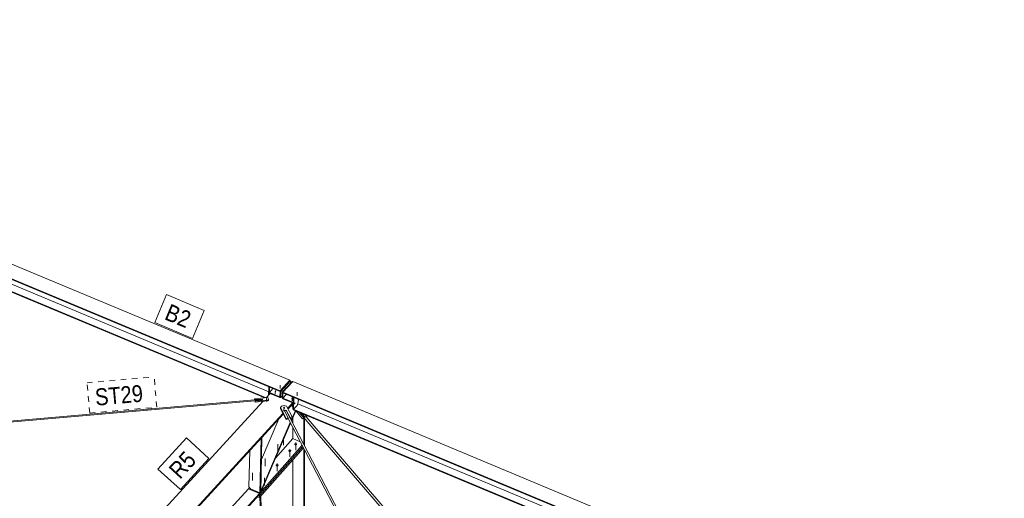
# Model space of a CAD drawing. Header units: millimetres. Extents: x -698 to 216, y -34 to 576.
# Tile 79 of 88: x -7 to 81, y 330 to 372. Entities that reach past the tile are written whole.
import ezdxf

# ---------------------------------------------------------------- set-up
doc = ezdxf.new("R2010")
doc.units = ezdxf.units.MM
for name, pattern in [('XKITLINE00', [0]), ('XKITLINE02', [4, 2, -2]), ('XKITLINE04', [3, 0.5, -0.5, 0.5, -0.5, 0.5, -0.5])]:
    doc.linetypes.add(name, pattern=pattern)
for name, color, linetype, lineweight in [('Element', 2, 'Continuous', 0), ('Znak elementu', 2, 'Continuous', 0), ('Śruba', 3, 'Continuous', 0)]:
    doc.layers.add(name, color=color, linetype=linetype, lineweight=lineweight)
doc.styles.add('ARIAL', font='ARIAL.TTF')

msp = doc.modelspace()

# ---------------------------------------------------------------- hatches: boundary and pattern name
at = {"layer": 'Śruba'}
for points in [[(15.319, 338.428), (15.308, 338.431), (15.298, 338.435), (15.29, 338.44), (15.282, 338.446), (15.277, 338.453), (15.274, 338.46), (15.273, 338.468), (15.274, 338.475), (15.278, 338.482), (15.283, 338.489), (15.291, 338.495), (15.3, 338.5), (15.31, 338.503), (15.321, 338.505), (15.332, 338.505), (15.344, 338.504), (15.355, 338.502), (15.365, 338.498), (15.373, 338.493), (15.38, 338.487), (15.386, 338.48), (15.389, 338.473), (15.39, 338.465), (15.388, 338.458), (15.385, 338.45), (15.379, 338.444), (15.372, 338.438), (15.363, 338.433), (15.353, 338.43), (15.342, 338.428), (15.331, 338.427)], [(16.107, 339.102), (16.1, 339.103), (16.093, 339.104), (16.086, 339.106), (16.079, 339.108), (16.073, 339.111), (16.067, 339.114), (16.062, 339.118), (16.057, 339.121), (16.052, 339.125), (16.049, 339.13), (16.046, 339.134), (16.043, 339.139), (16.042, 339.144), (16.041, 339.149), (16.04, 339.153), (16.041, 339.158), (16.042, 339.163), (16.044, 339.168), (16.047, 339.173), (16.05, 339.177), (16.054, 339.181), (16.058, 339.185), (16.063, 339.188), (16.069, 339.192), (16.075, 339.194), (16.081, 339.197), (16.088, 339.199), (16.095, 339.2), (16.102, 339.201), (16.109, 339.202), (16.116, 339.202), (16.124, 339.202), (16.131, 339.201), (16.138, 339.199), (16.145, 339.198), (16.152, 339.195), (16.158, 339.193), (16.164, 339.19), (16.169, 339.186), (16.174, 339.182), (16.178, 339.178), (16.182, 339.174), (16.185, 339.17), (16.187, 339.165), (16.189, 339.16), (16.19, 339.155), (16.19, 339.15), (16.19, 339.145), (16.189, 339.14), (16.187, 339.136), (16.184, 339.131), (16.181, 339.127), (16.177, 339.123), (16.173, 339.119), (16.168, 339.115), (16.162, 339.112), (16.156, 339.109), (16.15, 339.107), (16.143, 339.105), (16.136, 339.103), (16.129, 339.102), (16.122, 339.102), (16.114, 339.102)], [(17.603, 338.477), (17.596, 338.478), (17.589, 338.479), (17.582, 338.481), (17.575, 338.484), (17.569, 338.486), (17.563, 338.489), (17.558, 338.493), (17.553, 338.496), (17.548, 338.5), (17.545, 338.505), (17.542, 338.509), (17.539, 338.514), (17.538, 338.519), (17.537, 338.524), (17.536, 338.529), (17.537, 338.534), (17.538, 338.538), (17.54, 338.543), (17.543, 338.548), (17.546, 338.552), (17.55, 338.556), (17.554, 338.56), (17.559, 338.564), (17.565, 338.567), (17.571, 338.57), (17.577, 338.572), (17.584, 338.574), (17.591, 338.575), (17.598, 338.576), (17.605, 338.577), (17.612, 338.577), (17.62, 338.577), (17.627, 338.576), (17.634, 338.574), (17.641, 338.573), (17.648, 338.57), (17.654, 338.568), (17.66, 338.565), (17.665, 338.561), (17.67, 338.557), (17.674, 338.553), (17.678, 338.549), (17.681, 338.545), (17.683, 338.54), (17.685, 338.535), (17.686, 338.53), (17.686, 338.525), (17.686, 338.52), (17.685, 338.516), (17.683, 338.511), (17.68, 338.506), (17.677, 338.502), (17.673, 338.498), (17.669, 338.494), (17.664, 338.49), (17.658, 338.487), (17.652, 338.484), (17.646, 338.482), (17.639, 338.48), (17.632, 338.478), (17.625, 338.477), (17.618, 338.477), (17.61, 338.477)], [(16.873, 337.623), (16.864, 337.624), (16.856, 337.626), (16.847, 337.628), (16.839, 337.631), (16.831, 337.634), (16.824, 337.638), (16.818, 337.642), (16.812, 337.647), (16.807, 337.651), (16.802, 337.657), (16.798, 337.662), (16.795, 337.668), (16.793, 337.674), (16.792, 337.68), (16.792, 337.686), (16.792, 337.692), (16.794, 337.698), (16.796, 337.704), (16.799, 337.709), (16.803, 337.714), (16.808, 337.72), (16.814, 337.724), (16.82, 337.729), (16.826, 337.732), (16.834, 337.736), (16.841, 337.739), (16.85, 337.741), (16.858, 337.743), (16.867, 337.744), (16.876, 337.745), (16.885, 337.745), (16.894, 337.745), (16.903, 337.744), (16.911, 337.742), (16.92, 337.74), (16.928, 337.737), (16.936, 337.734), (16.943, 337.73), (16.949, 337.726), (16.955, 337.721), (16.96, 337.716), (16.965, 337.711), (16.969, 337.705), (16.972, 337.7), (16.974, 337.694), (16.975, 337.688), (16.975, 337.682), (16.975, 337.676), (16.973, 337.67), (16.971, 337.664), (16.968, 337.659), (16.964, 337.653), (16.959, 337.648), (16.953, 337.643), (16.947, 337.639), (16.941, 337.635), (16.933, 337.632), (16.926, 337.629), (16.917, 337.626), (16.909, 337.625), (16.9, 337.623), (16.891, 337.623), (16.882, 337.623)], [(17.905, 334.355), (17.892, 334.356), (17.88, 334.359), (17.867, 334.362), (17.855, 334.365), (17.844, 334.37), (17.834, 334.375), (17.824, 334.381), (17.815, 334.388), (17.807, 334.395), (17.801, 334.403), (17.795, 334.411), (17.791, 334.42), (17.788, 334.428), (17.786, 334.437), (17.785, 334.446), (17.786, 334.455), (17.788, 334.464), (17.791, 334.473), (17.795, 334.481), (17.801, 334.49), (17.807, 334.497), (17.815, 334.505), (17.824, 334.511), (17.834, 334.517), (17.844, 334.523), (17.855, 334.527), (17.867, 334.531), (17.88, 334.534), (17.892, 334.536), (17.905, 334.538), (17.918, 334.538), (17.931, 334.538), (17.944, 334.536), (17.957, 334.534), (17.969, 334.531), (17.981, 334.527), (17.992, 334.523), (18.003, 334.517), (18.013, 334.511), (18.021, 334.505), (18.029, 334.497), (18.036, 334.49), (18.041, 334.481), (18.046, 334.473), (18.049, 334.464), (18.051, 334.455), (18.052, 334.446), (18.051, 334.437), (18.049, 334.428), (18.046, 334.42), (18.041, 334.411), (18.036, 334.403), (18.029, 334.395), (18.021, 334.388), (18.013, 334.381), (18.003, 334.375), (17.992, 334.37), (17.981, 334.365), (17.969, 334.362), (17.957, 334.359), (17.944, 334.356), (17.931, 334.355), (17.918, 334.355)], [(17.386, 333.767), (17.374, 333.768), (17.361, 333.77), (17.348, 333.773), (17.337, 333.777), (17.325, 333.782), (17.315, 333.787), (17.305, 333.793), (17.296, 333.8), (17.289, 333.807), (17.282, 333.815), (17.276, 333.823), (17.272, 333.831), (17.269, 333.84), (17.267, 333.849), (17.266, 333.858), (17.267, 333.867), (17.269, 333.876), (17.272, 333.885), (17.276, 333.893), (17.282, 333.901), (17.289, 333.909), (17.296, 333.916), (17.305, 333.923), (17.315, 333.929), (17.325, 333.934), (17.337, 333.939), (17.348, 333.943), (17.361, 333.946), (17.374, 333.948), (17.386, 333.949), (17.4, 333.95), (17.413, 333.949), (17.426, 333.948), (17.438, 333.946), (17.451, 333.943), (17.462, 333.939), (17.474, 333.934), (17.484, 333.929), (17.494, 333.923), (17.503, 333.916), (17.51, 333.909), (17.517, 333.901), (17.523, 333.893), (17.527, 333.885), (17.53, 333.876), (17.532, 333.867), (17.533, 333.858), (17.532, 333.849), (17.53, 333.84), (17.527, 333.831), (17.523, 333.823), (17.517, 333.815), (17.51, 333.807), (17.503, 333.8), (17.494, 333.793), (17.484, 333.787), (17.474, 333.782), (17.462, 333.777), (17.451, 333.773), (17.438, 333.77), (17.426, 333.768), (17.413, 333.767), (17.4, 333.766)], [(16.262, 332.491), (16.249, 332.493), (16.237, 332.495), (16.224, 332.498), (16.213, 332.502), (16.201, 332.507), (16.191, 332.512), (16.181, 332.518), (16.172, 332.525), (16.165, 332.532), (16.158, 332.54), (16.152, 332.548), (16.148, 332.556), (16.145, 332.565), (16.143, 332.574), (16.142, 332.583), (16.143, 332.592), (16.145, 332.601), (16.148, 332.609), (16.152, 332.618), (16.158, 332.626), (16.165, 332.634), (16.172, 332.641), (16.181, 332.648), (16.191, 332.654), (16.201, 332.659), (16.213, 332.664), (16.224, 332.668), (16.237, 332.671), (16.249, 332.673), (16.262, 332.674), (16.276, 332.675), (16.289, 332.674), (16.302, 332.673), (16.314, 332.671), (16.327, 332.668), (16.338, 332.664), (16.35, 332.659), (16.36, 332.654), (16.37, 332.648), (16.379, 332.641), (16.386, 332.634), (16.393, 332.626), (16.399, 332.618), (16.403, 332.609), (16.406, 332.601), (16.408, 332.592), (16.409, 332.583), (16.408, 332.574), (16.406, 332.565), (16.403, 332.556), (16.399, 332.548), (16.393, 332.54), (16.386, 332.532), (16.379, 332.525), (16.37, 332.518), (16.36, 332.512), (16.35, 332.507), (16.338, 332.502), (16.327, 332.498), (16.314, 332.495), (16.302, 332.493), (16.289, 332.491), (16.276, 332.491)]]:
    msp.add_hatch(color=256, dxfattribs=at).paths.add_polyline_path(points, flags=17)

# ---------------------------------------------------------------- linework, layer by layer
at = {"layer": 'Element', "linetype": 'XKITLINE00', "lineweight": 0}
for p, q in [((-67.84, 375.735), (17.395, 340.132)), ((-68.705, 374.731), (16.529, 339.128)), ((-68.704, 374.793), (16.531, 339.19)), ((-24.42, 355.8), (15.526, 339.115)), ((-24.215, 355.084), (15.293, 338.581)), ((-24.177, 355.006), (15.169, 338.571)), ((15.519, 338.818), (15.535, 339.543)), ((15.579, 339.05), (15.894, 339.394)), ((15.582, 339.054), (15.592, 339.519)), ((16.53, 339.171), (17.395, 340.114)), ((16.531, 339.19), (17.395, 340.132)), ((17.452, 340.09), (16.587, 339.147)), ((16.73, 339.088), (17.594, 340.03)), ((17.652, 340.025), (16.787, 339.083)), ((17.395, 340.132), (17.395, 340.114)), ((17.395, 340.114), (17.452, 340.09)), ((17.447, 339.87), (17.452, 340.09)), ((17.594, 340.03), (17.639, 340.012)), ((17.652, 340.025), (102.886, 304.422)), ((-14.807, 335.867), (14.955, 338.453)), ((14.274, 338.431), (14.275, 338.493)), ((14.275, 338.493), (15.388, 338.59)), ((14.294, 338.41), (14.275, 338.493)), ((14.953, 338.467), (14.294, 338.41)), ((14.953, 338.453), (14.953, 338.467)), ((14.958, 338.447), (14.953, 338.467)), ((14.961, 338.439), (14.955, 338.453)), ((14.966, 338.405), (14.961, 338.439)), ((15.303, 338.582), (15.649, 338.959)), ((15.388, 338.59), (15.483, 338.541)), ((15.483, 338.541), (15.51, 338.42)), ((15.579, 339.05), (15.578, 338.988)), ((15.578, 338.988), (16.518, 338.596)), ((15.578, 338.882), (15.581, 338.987)), ((16.519, 338.658), (15.579, 339.05)), ((16.518, 338.614), (16.53, 339.171)), ((16.518, 338.596), (16.519, 338.658)), ((16.575, 338.59), (16.518, 338.614)), ((16.518, 338.596), (16.53, 338.609)), ((16.529, 339.128), (16.531, 339.19)), ((16.587, 339.147), (16.53, 339.171)), ((16.575, 338.59), (16.587, 339.147)), ((16.723, 338.75), (16.575, 338.59)), ((16.718, 338.53), (16.73, 339.088)), ((16.775, 338.507), (16.718, 338.53)), ((16.73, 339.088), (16.787, 339.064)), ((16.776, 338.55), (16.774, 338.488)), ((16.774, 338.488), (17.715, 338.096)), ((16.775, 338.507), (16.787, 339.064)), ((16.775, 338.507), (16.775, 338.507)), ((16.776, 338.55), (17.09, 338.894)), ((17.716, 338.158), (16.776, 338.55)), ((16.787, 339.083), (16.786, 339.021)), ((16.786, 339.021), (59.061, 321.362)), ((16.787, 339.083), (102.022, 303.48)), ((17.691, 338.173), (17.701, 338.639)), ((17.758, 338.615), (17.735, 337.569)), ((18.153, 338.177), (18.159, 338.447)), ((-14.757, 335.771), (14.307, 338.296)), ((-5.095, 316.343), (15.006, 338.258)), ((14.282, 338.394), (14.274, 338.431)), ((14.293, 338.395), (14.294, 338.41)), ((14.307, 338.282), (14.308, 338.344)), ((14.325, 338.199), (14.307, 338.282)), ((14.308, 338.344), (14.968, 338.401)), ((14.327, 338.261), (14.308, 338.344)), ((15.438, 338.296), (14.325, 338.199)), ((14.325, 338.199), (14.327, 338.261)), ((15.439, 338.358), (14.327, 338.261)), ((14.968, 338.401), (14.963, 338.421)), ((14.966, 338.401), (14.966, 338.405)), ((15.438, 338.296), (15.508, 338.358)), ((15.438, 338.296), (15.439, 338.358)), ((15.51, 338.42), (15.439, 338.358)), ((15.508, 338.358), (15.51, 338.42)), ((16.565, 337.603), (16.567, 337.702)), ((16.565, 337.603), (17.06, 336.65)), ((16.567, 337.702), (16.669, 337.843)), ((17.063, 336.75), (16.567, 337.702)), ((16.669, 337.843), (16.905, 337.895)), ((16.905, 337.895), (17.117, 337.824)), ((17.117, 337.824), (17.613, 336.872)), ((17.208, 337.65), (17.644, 338.125)), ((17.24, 337.589), (17.689, 338.078)), ((17.678, 337.593), (17.689, 338.106)), ((17.678, 337.593), (17.735, 337.569)), ((17.702, 337.513), (17.703, 337.575)), ((17.703, 337.575), (17.709, 337.58)), ((17.703, 337.575), (56.642, 321.31)), ((17.715, 338.096), (17.716, 338.158)), ((17.715, 338.096), (17.718, 338.099)), ((17.716, 338.158), (17.719, 338.161)), ((17.735, 337.569), (18.042, 337.904)), ((18.042, 337.904), (18.153, 338.177)), ((18.071, 337.976), (18.121, 338.031)), ((18.121, 338.031), (18.123, 338.102)), ((18.121, 338.031), (57.545, 321.563)), ((-2.942, 315.683), (16.782, 337.186)), ((-2.844, 315.692), (16.814, 337.124)), ((14.874, 333.095), (16.428, 336.703)), ((16.929, 337.428), (16.962, 337.436)), ((16.929, 337.428), (17.259, 336.793)), ((16.966, 337.44), (16.938, 337.41)), ((17.006, 337.458), (16.966, 337.44)), ((17.045, 337.459), (17.006, 337.458)), ((17.074, 337.443), (17.045, 337.459)), ((17.051, 337.455), (17.086, 337.463)), ((17.06, 336.65), (17.063, 336.75)), ((17.06, 336.65), (17.257, 336.694)), ((17.259, 336.793), (17.063, 336.75)), ((26.968, 318.425), (17.074, 337.443)), ((17.085, 337.422), (17.086, 337.463)), ((17.416, 336.828), (17.086, 337.463)), ((17.257, 336.694), (17.259, 336.793)), ((26.793, 318.408), (17.258, 336.735)), ((17.415, 336.787), (17.416, 336.828)), ((17.613, 336.872), (17.416, 336.828)), ((17.442, 336.735), (17.611, 336.773)), ((17.525, 336.577), (17.608, 336.772)), ((17.555, 336.52), (17.939, 337.414)), ((17.611, 336.778), (17.893, 337.433)), ((17.611, 336.773), (17.613, 336.872)), ((17.665, 336.308), (17.665, 336.776)), ((17.702, 337.513), (56.521, 321.298)), ((17.939, 337.412), (18.533, 336.72)), ((18.651, 336.784), (18.206, 337.302)), ((33.866, 319.095), (18.239, 337.288)), ((18.465, 337.194), (18.764, 336.846)), ((18.533, 336.72), (18.651, 336.784)), ((18.641, 334.547), (18.641, 336.779)), ((18.651, 336.784), (18.662, 336.797)), ((18.71, 334.626), (18.71, 336.74)), ((18.882, 336.91), (18.735, 337.081)), ((18.764, 336.846), (18.882, 336.91)), ((34.106, 319.119), (18.843, 336.889)), ((18.882, 336.91), (18.951, 336.989)), ((18.951, 336.989), (18.948, 336.992)), ((14.815, 330.282), (17.441, 336.383)), ((14.86, 330.259), (17.471, 336.326)), ((17.665, 334.955), (17.665, 335.953)), ((14.742, 330.13), (14.848, 334.978)), ((14.811, 330.205), (14.917, 335.053)), ((14.848, 334.978), (14.846, 334.979)), ((14.848, 334.978), (14.917, 335.053)), ((14.917, 335.053), (14.915, 335.054)), ((16.133, 333.217), (17.665, 334.955)), ((17.665, 334.955), (18.328, 334.678)), ((14.702, 330.08), (18.487, 334.373)), ((14.702, 329.898), (18.546, 334.259)), ((14.702, 329.898), (18.546, 334.259)), ((14.702, 329.717), (18.606, 334.145)), ((18.564, 334.579), (18.641, 334.547)), ((18.603, 334.504), (18.693, 334.606)), ((18.641, 334.547), (18.71, 334.626)), ((18.641, 317.615), (18.641, 334.077)), ((18.662, 334.39), (18.693, 334.425)), ((18.662, 334.39), (18.693, 334.425)), ((18.693, 334.606), (18.693, 334.425)), ((18.693, 334.425), (18.693, 334.332)), ((13.839, 333.881), (13.768, 330.661)), ((18.71, 317.622), (18.71, 333.944)), ((17.672, 317.521), (17.672, 333.085)), ((13.726, 330.487), (13.82, 330.593)), ((13.768, 330.661), (13.908, 330.478)), ((0.285, 315.83), (13.726, 330.487)), ((1.767, 315.975), (14.702, 330.08)), ((1.864, 315.984), (14.7, 329.981)), ((14.702, 330.08), (13.726, 330.487)), ((13.726, 330.487), (14.702, 330.08)), ((13.908, 330.478), (14.742, 330.13)), ((14.526, 329.791), (14.702, 329.717)), ((14.646, 329.922), (14.702, 329.898)), ((14.646, 329.922), (14.702, 329.898)), ((14.7, 329.981), (14.702, 330.08)), ((14.702, 329.898), (14.702, 330.08)), ((14.702, 329.717), (14.702, 329.898)), ((14.738, 329.758), (14.742, 329.756)), ((14.742, 330.13), (14.811, 330.205)), ((14.742, 329.756), (14.811, 329.84)), ((15.209, 317.281), (14.742, 329.756)), ((15.281, 317.288), (14.811, 329.84)), ((14.812, 330.283), (14.815, 330.282)), ((14.812, 330.278), (14.86, 330.259)), ((14.815, 330.282), (14.86, 330.259))]:
    msp.add_line(p, q, dxfattribs=at)
at = {"layer": 'Znak elementu', "linetype": 'XKITLINE00', "lineweight": 0}
for p, q in [((5.395, 345.253), (6.435, 347.745)), ((6.435, 347.745), (9.801, 346.339)), ((8.76, 343.848), (9.801, 346.339)), ((5.395, 345.253), (8.76, 343.848)), ((5.69, 332.244), (8.23, 335.012)), ((10.22, 333.187), (8.23, 335.012)), ((7.68, 330.419), (10.22, 333.187)), ((7.68, 330.419), (5.69, 332.244))]:
    msp.add_line(p, q, dxfattribs=at)
at = {"layer": 'Znak elementu', "linetype": 'XKITLINE04', "lineweight": 0}
for p, q in [((-0.611, 339.911), (5.348, 340.429)), ((5.582, 337.739), (5.348, 340.429)), ((-0.377, 337.221), (-0.611, 339.911)), ((-0.377, 337.221), (5.582, 337.739))]:
    msp.add_line(p, q, dxfattribs=at)
at = {"layer": 'Śruba', "linetype": 'XKITLINE02', "lineweight": 0}
for p, q in [((16.542, 339.388), (16.549, 339.697)), ((18.038, 338.763), (18.045, 339.072)), ((17.859, 338.127), (17.578, 337.808)), ((16.85, 335.044), (16.85, 334.379)), ((16.331, 334.455), (16.331, 333.79)), ((15.207, 333.18), (15.207, 332.515)), ((14.083, 331.905), (14.083, 331.24)), ((15.152, 331.459), (15.152, 330.794))]:
    msp.add_line(p, q, dxfattribs=at)
at = {"layer": 'Śruba', "linetype": 'XKITLINE00', "lineweight": 0}
for p, q in [((15.333, 338.525), (15.327, 338.246)), ((16.11, 338.916), (16.117, 339.226)), ((17.606, 338.292), (17.613, 338.601)), ((16.885, 337.771), (16.877, 337.399)), ((17.918, 334.597), (17.918, 333.933)), ((17.4, 334.009), (17.4, 333.344)), ((16.276, 332.734), (16.276, 332.069))]:
    msp.add_line(p, q, dxfattribs=at)

# ---------------------------------------------------------------- texts
at = {"layer": 'Znak elementu', "style": 'ARIAL', "width": 0.85}
for s, rotation, p in [('B2', -22.67194, (6.18, 345.576)), ('ST29', 4.96754, (0.169, 337.871)), ('R5', 47.46955, (7.643, 331.267))]:
    msp.add_text(s, height=1.5, rotation=rotation, dxfattribs=at).set_placement(p)

doc.saveas('drawing.dxf')
